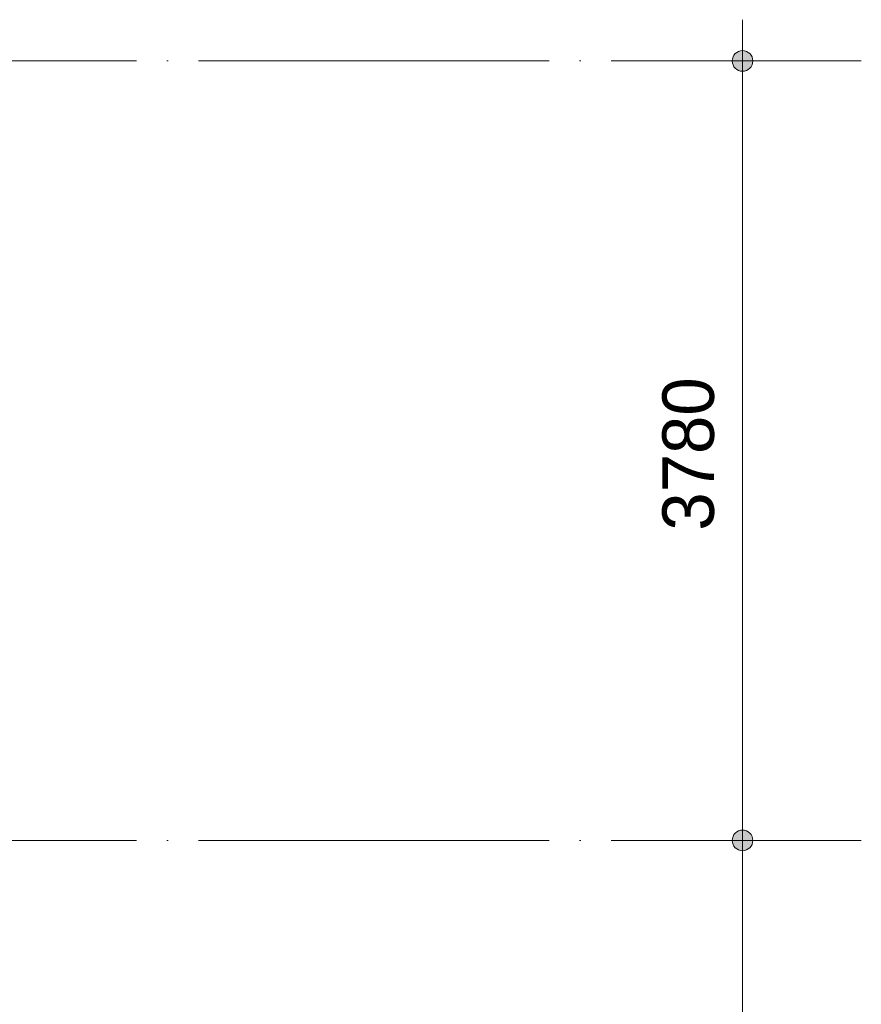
# Model space of a CAD drawing. Header units: millimetres. Extents: x 4517 to 474157, y -4632 to 9900.
# Tile 58 of 114: x 281788 to 285869, y 2605 to 7380. Entities that reach past the tile are written whole.
import ezdxf

# ---------------------------------------------------------------- set-up
doc = ezdxf.new("R2010")
doc.units = ezdxf.units.MM
doc.linetypes.add('WSP_stramienlijn', pattern=[2000, 1700, -150, 0, -150])
for name, color, linetype, lineweight in [('00_maatvoering', 8, 'Continuous', 13), ('00_maatvoering-100', 8, 'Continuous', 13), ('07_stramien - levels', 7, 'Continuous', 13)]:
    doc.layers.add(name, color=color, linetype=linetype, lineweight=lineweight)
doc.styles.add('Revittext', font='txt', dxfattribs={"height": 250})
doc.dimstyles.new('WSP_25_-_transparant', dxfattribs={"dimscale": 304.8, "dimtxt": 252.223969, "dimasz": 1.312336, "dimexe": 0.656168, "dimexo": 0.0625, "dimgap": 0.213255, "dimtad": 1, "dimdec": 0, "dimzin": 0, "dimdsep": 46, "dimtxsty": 'Revittext', "dimblk1": 'DOTSMALL', "dimblk2": 'DOTSMALL', "dimsah": 1, "dimcen": 0.09, "dimdle": 0.656168, "dimazin": 0, "dimtfac": 1, "dimtdec": 4, "dimtix": 1, "dimtmove": 0, "dimatfit": 3, "dimfxl": 0.656168, "dimfxlon": 1, "dimtvp": 1, "dimtolj": 1, "dimtzin": 0, "dimarcsym": 2})

# ---------------------------------------------------------------- blocks, each defined once
blk = doc.blocks.new('DIMBLOCK81-as E')
at = {"layer": '00_maatvoering-100'}
h = blk.add_hatch(color=256, dxfattribs=at)
edge = h.paths.add_edge_path()
edge.add_arc((285292.8, 7180), 50, 0, 360)
h = blk.add_hatch(color=256, dxfattribs=at)
edge = h.paths.add_edge_path()
edge.add_arc((285292.8, 3400), 50, 0, 360)
for p, q in [((285292.8, 7380), (285292.8, 3400)), ((285492.8, 7180), (285092.8, 7180)), ((285292.8, 7180), (285492.8, 7180)), ((285492.8, 3400), (285092.8, 3400)), ((285292.8, 3400), (285492.8, 3400))]:
    blk.add_line(p, q, dxfattribs=at)
for centre in [(285292.8, 7180), (285292.8, 3400)]:
    blk.add_circle(centre, 50, dxfattribs=at)
at = {"layer": '00_maatvoering-100', "color": 0, "insert": (284904, 4902), "char_height": 250, "width": 931.288, "attachment_point": 1, "rotation": 90, "line_spacing_factor": 0.931288, "style": 'Revittext'}
blk.add_mtext('3780', dxfattribs=at)
blk = doc.blocks.new('_DotSmall')
at = {"color": 0, "linetype": 'ByBlock', "const_width": 0.5}
blk.add_lwpolyline([(-0.0625, 0, 1), (0.0625, 0, 1)], format="xyb", close=True, dxfattribs=at)
blk = doc.blocks.new('DIMBLOCK82-as E')
at = {"layer": '00_maatvoering-100'}
h = blk.add_hatch(color=256, dxfattribs=at)
edge = h.paths.add_edge_path()
edge.add_arc((285292.8, 3400), 50, 0, 360)
h = blk.add_hatch(color=256, dxfattribs=at)
edge = h.paths.add_edge_path()
edge.add_arc((285292.8, 0), 50, 0, 360)
for p, q in [((285492.8, 3400), (285092.8, 3400)), ((285292.8, 3400), (285292.8, -200)), ((285292.8, 3400), (285492.8, 3400)), ((285492.8, 0), (285092.8, 0)), ((285292.8, 0), (285492.8, 0))]:
    blk.add_line(p, q, dxfattribs=at)
for centre in [(285292.8, 3400), (285292.8, 0)]:
    blk.add_circle(centre, 50, dxfattribs=at)
at = {"layer": '00_maatvoering-100', "color": 0, "insert": (284904, 1312), "char_height": 250, "width": 931.288, "attachment_point": 1, "rotation": 90, "line_spacing_factor": 0.931288, "style": 'Revittext'}
blk.add_mtext('3400', dxfattribs=at)

msp = doc.modelspace()

# ---------------------------------------------------------------- linework, layer by layer
at = {"layer": '07_stramien - levels', "linetype": 'WSP_stramienlijn'}
for p, q in [((228652.3, 7180), (285868.6, 7180)), ((228652.3, 3400), (285868.6, 3400))]:
    msp.add_line(p, q, dxfattribs=at)

# ---------------------------------------------------------------- dimensions: what is measured, and where the dimension line sits
at = {"layer": '00_maatvoering'}
for base, p1, p2, override, picture, middle in [((285292.8, 3400), (285492.8, 7180), (285492.8, 3400), {"dimpost": '<>', "dimfxl": 3780}, 'DIMBLOCK81-as E', (285100, 5290)), ((285292.8, 0), (285492.8, 3400), (285492.8, 0), {"dimpost": '<>', "dimfxl": 3400}, 'DIMBLOCK82-as E', (285100, 1700))]:
    dim = msp.add_linear_dim(base=base, p1=p1, p2=p2, angle=90, dimstyle='WSP_25_-_transparant', override=override, dxfattribs=at)
    dim.commit()
    dim.dimension.update_dxf_attribs({"geometry": picture, "text_midpoint": middle})

doc.saveas('drawing.dxf')
